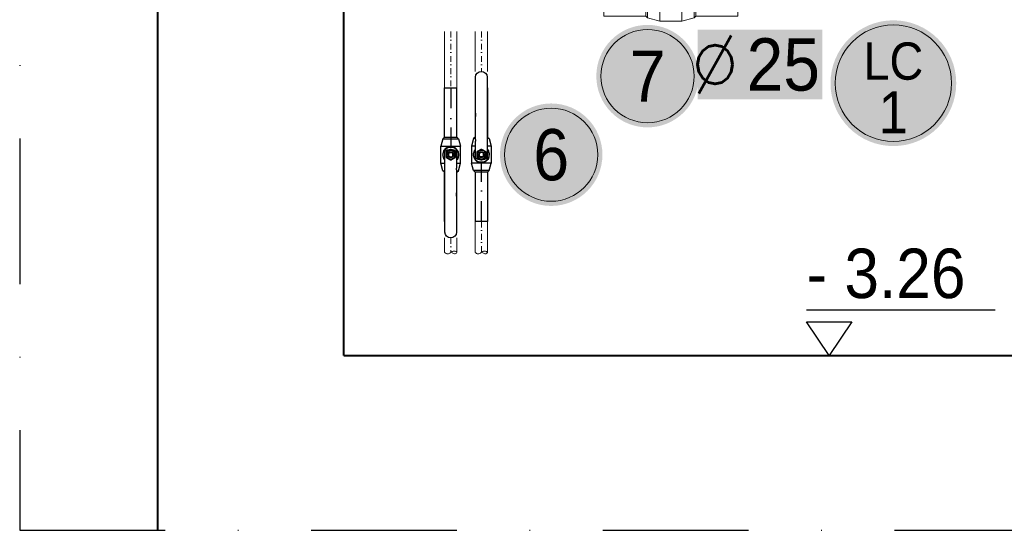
# Model space of a CAD drawing. Header units: millimetres. Extents: x -368 to 1732, y 3428 to 4913.
# Tile 28 of 80: x 973 to 1142, y 4257 to 4345. Entities that reach past the tile are written whole.
import ezdxf
from ezdxf.enums import TextEntityAlignment as Align

# ---------------------------------------------------------------- set-up
doc = ezdxf.new("R2010")
doc.units = ezdxf.units.MM
for name, pattern in [('ACAD_ISO08W100', [36, 24, -3, 6, -3]), ('CONTINOUS', [0]), ('DASHDOT2', [0.5, 0.25, -0.125, 0, -0.125]), ('DOT___DASHED', [0.670378, 0.352778, -0.176389, 0.0001, -0.141111])]:
    doc.linetypes.add(name, pattern=pattern)
doc.layers.add('-- Budynek', color=7, linetype='Continuous')
doc.layers.add('-- rury', color=11, linetype='Continuous')
for name, color, linetype, lineweight in [('-- CO_opis', 11, 'Continuous', 0), ('-- CO_p', 51, 'Continuous', 9), ('-- CO_rury', 11, 'Continuous', 9), ('_NOŚNE', 73, 'Continuous', 40)]:
    doc.layers.add(name, color=color, linetype=linetype, lineweight=lineweight)
doc.styles.add('A', font='arial.ttf', dxfattribs={"width": 0.9})
doc.styles.add('INSTADT', font='arial.ttf', dxfattribs={"width": 0.9})
doc.styles.add('R', font='romans.shx')

# ---------------------------------------------------------------- blocks, each defined once
blk = doc.blocks.new('-- WKC1c_25')
at = {"color": 11, "linetype": 'Continuous'}
for p, q in [((2617, 5617), (6566, 9566)), ((6849, 9283), (2900, 5334)), ((7131, 9800), (13300, 9800)), ((13300, 9400), (7131, 9400)), ((13300, 9800), (14300, 9800)), ((14300, 9400), (13300, 9400)), ((14300, 9800), (14300, 9400)), ((-597, 5500), (-900, 5500)), ((-900, 5500), (-900, 5100)), ((-900, 5100), (-597, 5100)), ((-597, 5500), (-597, 5100)), ((-597, 5500), (2334, 5500)), ((2334, 5100), (-597, 5100)), ((-1300, 4600), (1300, 4600)), ((-1300, 4600), (-1300, 2927)), ((1300, 4600), (1300, 2927))]:
    blk.add_line(p, q, dxfattribs=at)
at = {"color": 50, "linetype": 'Continuous'}
for p, q in [((-886, 5888), (-886, 5612)), ((-730, 5100), (-874, 5017)), ((-730, 6000), (-823, 5946)), ((-730, 5500), (-823, 5554)), ((730, 6000), (-730, 6000)), ((-670, 5888), (-670, 5612)), ((-400, 6400), (-500, 6300)), ((-390, 6300), (-500, 6300)), ((-500, 6000), (-500, 6300)), ((-400, 6400), (-250, 6400)), ((-390, 6000), (-390, 6300)), ((-250, 6400), (250, 6400)), ((216, 5888), (216, 5612)), ((250, 6400), (400, 6400)), ((500, 6300), (390, 6300)), ((390, 6300), (390, 6000)), ((400, 6400), (500, 6300)), ((500, 6000), (500, 6300)), ((730, 6000), (823, 5946)), ((730, 5500), (823, 5554)), ((730, 5100), (874, 5017)), ((886, 5888), (886, 5612)), ((-918, 4988), (-918, 4712)), ((-730, 4600), (-874, 4683)), ((-547, 4988), (-547, 4712)), ((371, 4988), (371, 4712)), ((730, 4600), (874, 4683)), ((918, 4988), (918, 4712)), ((-4000, -1986), (-4000, 1986)), ((-1895, -2550), (-1895, 2550)), ((1895, -2550), (1895, 2550)), ((4000, -1986), (4000, 1986)), ((-11500, -1685), (-11500, 1685)), ((-4301, -1685), (-4301, 1685)), ((4301, -1685), (4301, 1685)), ((11500, -1685), (11500, 1685))]:
    blk.add_line(p, q, dxfattribs=at)
at = {"linetype": 'Continuous'}
for p, q in [((-4301, 1685), (-4000, 1986)), ((-4000, 1986), (-1895, 2550)), ((-1895, 2550), (-1685, 2550)), ((-1684, 2550), (-1300, 2927)), ((1300, 2927), (1684, 2550)), ((1684, 2550), (1895, 2550)), ((4000, 1986), (1895, 2550)), ((4301, 1685), (4000, 1986)), ((-11500, 1685), (-4301, 1685)), ((4301, 1685), (11500, 1685)), ((-11500, -1685), (-4301, -1685)), ((-4301, -1685), (-4000, -1986)), ((4301, -1685), (4000, -1986)), ((4301, -1685), (11500, -1685)), ((-4000, -1986), (-1895, -2550)), ((-1895, -2550), (1895, -2550)), ((4000, -1986), (1895, -2550))]:
    blk.add_line(p, q, dxfattribs=at)
at = {"color": 50, "linetype": 'DOT___DASHED', "ltscale": 10}
blk.add_line((-11500, 0), (11500, 0), dxfattribs=at)
at = {"color": 11, "linetype": 'Continuous'}
for centre, radius, start, end in [((7131, 9000), 800, 90, 135), ((7131, 9000), 400, 90, 135), ((2334, 5900), 400, 270, 315), ((2334, 5900), 800, 270, 315)]:
    blk.add_arc(centre, radius, start, end, dxfattribs=at)
at = {"color": 50, "linetype": 'Continuous'}
for points, weights in [([(-670, 5888), (-778, 6021), (-886, 5888)], [1, 1.15470053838, 1]), ([(-886, 5612), (-778, 5479), (-670, 5612)], [1, 1.15470053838, 1]), ([(216, 5888), (-227, 6021), (-670, 5888)], [1, 1.15470053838, 1]), ([(-670, 5612), (-227, 5479), (216, 5612)], [1, 1.15470053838, 1]), ([(-390, 6300), (-312, 6361), (-250, 6400)], [1, 1.01243520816, 1]), ([(886, 5888), (551, 6021), (216, 5888)], [1, 1.15470053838, 1]), ([(216, 5612), (551, 5479), (886, 5612)], [1, 1.15470053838, 1]), ([(250, 6400), (312, 6361), (390, 6300)], [1, 1.01243520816, 1]), ([(823, 5946), (852, 5929), (886, 5888)], [1.06226036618, 1.04318584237, 1]), ([(886, 5612), (852, 5571), (823, 5554)], [1, 1.04318584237, 1.06226036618]), ([(-547, 4988), (-733, 5121), (-918, 4988)], [1, 1.15470053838, 1]), ([(-918, 4712), (-733, 4579), (-547, 4712)], [1, 1.15470053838, 1]), ([(371, 4988), (-88, 5121), (-547, 4988)], [1, 1.15470053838, 1]), ([(-547, 4712), (-88, 4579), (371, 4712)], [1, 1.15470053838, 1]), ([(918, 4988), (645, 5121), (371, 4988)], [1, 1.15470053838, 1]), ([(371, 4712), (645, 4579), (918, 4712)], [1, 1.15470053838, 1]), ([(874, 5017), (895, 5005), (918, 4988)], [1.02999118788, 1.01682558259, 1]), ([(918, 4712), (895, 4695), (874, 4683)], [1, 1.01682558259, 1.02999118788])]:
    blk.add_rational_spline(points, weights, degree=2, dxfattribs=at)
for points, knots in [([(-1685, 2550), (-1685, 2550), (-1670, 2542), (-1642, 2528), (-1584, 2500), (-1469, 2444), (-1314, 2379), (-1158, 2313), (-962, 2239), (-737, 2182), (-588, 2143), (-425, 2113), (-256, 2097), (-88, 2081), (88, 2081), (256, 2097), (425, 2112), (588, 2143), (737, 2182), (887, 2220), (1024, 2266), (1145, 2311), (1387, 2402), (1565, 2490), (1641, 2528), (1670, 2542), (1684, 2550), (1684, 2550)], [0.25004377, 0.25004377, 0.25004377, 0.25004377, 0.28571418, 0.28571418, 0.28571418, 0.35714276, 0.35714276, 0.35714276, 0.42857134, 0.42857134, 0.42857134, 0.4761904, 0.4761904, 0.4761904, 0.52380945, 0.52380945, 0.52380945, 0.57142851, 0.57142851, 0.57142851, 0.61904756, 0.61904756, 0.61904756, 0.71428567, 0.71428567, 0.71428567, 0.75001306, 0.75001306, 0.75001306, 0.75001306]), ([(1300, 2927), (1300, 2927), (1288, 2919), (1266, 2903), (1206, 2859), (1070, 2758), (883, 2654), (790, 2602), (684, 2549), (569, 2505), (453, 2461), (328, 2425), (198, 2407), (68, 2389), (-68, 2389), (-198, 2407), (-328, 2425), (-453, 2461), (-569, 2505), (-742, 2571), (-893, 2656), (-1013, 2731), (-1133, 2805), (-1221, 2870), (-1266, 2903), (-1288, 2919), (-1300, 2927), (-1300, 2927)], [0.25002398, 0.25002398, 0.25002398, 0.25002398, 0.28571433, 0.28571433, 0.28571433, 0.38095244, 0.38095244, 0.38095244, 0.42857149, 0.42857149, 0.42857149, 0.47619055, 0.47619055, 0.47619055, 0.5238096, 0.5238096, 0.5238096, 0.57142866, 0.57142866, 0.57142866, 0.64285724, 0.64285724, 0.64285724, 0.71428582, 0.71428582, 0.71428582, 0.74995551, 0.74995551, 0.74995551, 0.74995551])]:
    blk.add_open_spline(points, degree=3, knots=knots, dxfattribs=at)
blk = doc.blocks.new('*U794')
at = {"linetype": 'Continuous', "lineweight": 0, "xscale": 0.001, "yscale": 0.001, "zscale": 0.001}
blk.add_blockref('-- WKC1c_25', (23.89, -15.85), dxfattribs=at)
blk = doc.blocks.new('-- RZĘDNA')
at = {"color": 50}
blk.add_line((-7.78, 15.71), (57.02, 15.71), dxfattribs=at)
at = {"color": 11}
blk.add_lwpolyline([(-7.78, 11.66), (7.78, 11.66), (0, 0)], close=True, dxfattribs=at)
at = {"color": 11, "style": 'INSTADT', "width": 0.9}
blk.add_attdef('POZIOM', (-7.78, 19.76), '', height=17, rotation=360, dxfattribs=at)
blk = doc.blocks.new('-- OPIS_REGUL')
h = blk.add_hatch(color=251)
edge = h.paths.add_edge_path()
edge.add_arc((0, 0), 27, 0, 360)
at = {"color": 50}
blk.add_circle((0, 0), 25, dxfattribs=at)
at = {"style": 'A', "width": 0.9, "flags": 12}
for tag, height, p in [('PION', 16, (0, 9.5)), ('NR', 18, (-0.05, -12.5))]:
    blk.add_attdef(tag, text='', height=height, dxfattribs=at).set_placement(p, align=Align.MIDDLE_CENTER)
blk = doc.blocks.new('-- fi_średnica_k')
blk.add_hatch(color=251).paths.add_polyline_path([(21.4, 32), (-21.4, 32), (-21.4, 8), (21.4, 8)])
at = {"insert": (-6.84, 20), "char_height": 20, "width": 56.2905, "attachment_point": 6, "style": 'R'}
blk.add_mtext('{\\C11;%%C}', dxfattribs=at)
at = {"color": 7, "style": 'A', "width": 0.9, "flags": 12}
blk.add_attdef('SR', text='', height=18, dxfattribs=at).set_placement((8.03, 20), align=Align.MIDDLE_CENTER)
blk = doc.blocks.new('-- WKC1c_15_rz')
at = {"color": 50, "linetype": 'Continuous'}
for p, q in [((0, 1.06), (0, -1.07)), ((8.48, 1.06), (8.48, -1.07)), ((8.75, 1.34), (8.75, -1.34)), ((10.05, 1.68), (10.05, -1.69)), ((11.75, 0.31), (11.25, 0.31)), ((12.95, 1.68), (12.95, 1)), ((14.12, 1), (13.83, 1)), ((14.25, 1.34), (14.25, 1)), ((14.52, 1.06), (14.52, 1)), ((23, 1.06), (23, 1)), ((11.25, -0.31), (11.75, -0.31)), ((12.95, -1), (12.95, -1.69)), ((14.25, -1), (14.25, -1.34)), ((14.52, -1), (14.52, -1.07)), ((23, -1), (23, -1.07))]:
    blk.add_line(p, q, dxfattribs=at)
at = {"color": 0, "linetype": 'Continuous'}
for p, q in [((8.48, 1.06), (0, 1.06)), ((8.48, 1.06), (8.75, 1.34)), ((8.75, 1.34), (10.05, 1.68)), ((12.95, 1.68), (10.05, 1.68)), ((14.25, 1.34), (12.95, 1.68)), ((14.52, 1.06), (14.25, 1.34)), ((23, 1.06), (14.52, 1.06)), ((8.48, -1.07), (0, -1.07)), ((8.48, -1.07), (8.75, -1.34)), ((8.75, -1.34), (10.05, -1.69)), ((12.95, -1.69), (10.05, -1.69)), ((14.25, -1.34), (12.95, -1.69)), ((14.52, -1.07), (14.25, -1.34)), ((23, -1.07), (14.52, -1.07))]:
    blk.add_line(p, q, dxfattribs=at)
at = {"color": 50, "linetype": 'DOT___DASHED', "ltscale": 10}
blk.add_line((0, 0), (10.05, 0), dxfattribs=at)
at = {"color": 11, "linetype": 'Continuous'}
for p, q in [((13.83, 1), (10.9, 1)), ((18.07, 1), (14.12, 1)), ((18.63, 1), (18.07, 1)), ((24.8, 1), (18.63, 1)), ((10.9, -1), (13.83, -1)), ((14.12, -1), (13.83, -1)), ((14.12, -1), (18.07, -1)), ((18.63, -1), (18.07, -1)), ((18.63, -1), (24.8, -1))]:
    blk.add_line(p, q, dxfattribs=at)
at = {"color": 50, "linetype": 'Continuous'}
blk.add_circle((11.5, 0), 0.73, dxfattribs=at)
for radius, start, end in [(1.3, 50.2849, 309.7151), (0.5, 141.3178, 218.6822), (0.4, 128.6248, 231.3752), (0.5, 38.6831, 141.3169), (0.419, 48.2605, 131.7395), (0.4, 308.6248, 51.3752), (0.5, 321.3178, 38.6822), (0.5, 218.6831, 321.3169), (0.419, 228.2605, 311.7395)]:
    blk.add_arc((11.5, 0), radius, start, end, dxfattribs=at)
at = {"color": 11, "linetype": 'Continuous'}
for centre, radius, start, end in [((12.4, 0), 1.8, 146.251, 178.6629), ((24.8, 0), 1, 270, 90), ((12.4, 0), 1.8, 181.3371, 213.749)]:
    blk.add_arc(centre, radius, start, end, dxfattribs=at)
at = {"color": 50, "linetype": 'Continuous'}
for points, knots in [([(12.45, 1), (12.36, 1.08), (12.25, 1.14), (12.14, 1.2), (12.07, 1.22), (12.01, 1.25), (11.94, 1.27), (11.8, 1.31), (11.65, 1.33), (11.5, 1.33), (11.42, 1.33), (11.35, 1.33), (11.27, 1.31), (11.13, 1.29), (10.99, 1.25), (10.86, 1.2), (10.61, 1.08), (10.41, 0.91), (10.26, 0.68), (10.19, 0.57), (10.13, 0.44), (10.09, 0.31), (10.07, 0.21), (10.05, 0.11), (10.05, 0), (10.05, -0.11), (10.07, -0.21), (10.09, -0.31), (10.15, -0.51), (10.25, -0.69), (10.38, -0.84), (10.51, -0.99), (10.68, -1.11), (10.86, -1.2), (10.96, -1.24), (11.06, -1.27), (11.16, -1.29), (11.27, -1.32), (11.39, -1.33), (11.5, -1.33)], [0.3843599, 0.3843599, 0.3843599, 0.3843599, 0.4285714, 0.4285714, 0.4285714, 0.4523809, 0.4523809, 0.4523809, 0.4999999, 0.4999999, 0.4999999, 0.5238095, 0.5238095, 0.5238095, 0.5714285, 0.5714285, 0.5714285, 0.6666666, 0.6666666, 0.6666666, 0.7142857, 0.7142857, 0.7142857, 0.75, 0.75, 0.75, 0.7857143, 0.7857143, 0.7857143, 0.8571428, 0.8571428, 0.8571428, 0.9285714, 0.9285714, 0.9285714, 0.9642857, 0.9642857, 0.9642857, 1, 1, 1, 1]), ([(11.5, -1.33), (11.61, -1.33), (11.73, -1.32), (11.84, -1.29), (11.94, -1.27), (12.04, -1.24), (12.14, -1.2), (12.25, -1.14), (12.36, -1.08), (12.45, -1)], [0, 0, 0, 0, 0.0357142, 0.0357142, 0.0357142, 0.0714285, 0.0714285, 0.0714285, 0.115655, 0.115655, 0.115655, 0.115655])]:
    blk.add_open_spline(points, degree=3, knots=knots, dxfattribs=at)
for points, weights in [([(10.58, 0), (10.81, 0.4), (11.04, 0.8)], [1, 1.15470053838, 1]), ([(11.04, -0.8), (10.81, -0.4), (10.58, 0)], [1, 1.15470053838, 1]), ([(11.04, 0.8), (11.5, 0.8), (11.96, 0.8)], [1, 1.15470053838, 1]), ([(11.25, 0.31), (11.19, 0.31), (11.11, 0.31)], [1, 1.01243520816, 1]), ([(11.89, 0.31), (11.81, 0.31), (11.75, 0.31)], [1, 1.01243520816, 1]), ([(11.96, 0.8), (12.19, 0.4), (12.42, 0)], [1, 1.15470053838, 1]), ([(12.42, 0), (12.19, -0.4), (11.96, -0.8)], [1, 1.15470053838, 1]), ([(11.96, -0.8), (11.5, -0.8), (11.04, -0.8)], [1, 1.15470053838, 1]), ([(11.11, -0.31), (11.19, -0.31), (11.25, -0.31)], [1, 1.01243520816, 1]), ([(11.75, -0.31), (11.81, -0.31), (11.89, -0.31)], [1, 1.01243520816, 1])]:
    blk.add_rational_spline(points, weights, degree=2, dxfattribs=at)
blk = doc.blocks.new('*U301')
at = {"linetype": 'Continuous', "lineweight": 0}
blk.add_blockref('-- WKC1c_15_rz', (-41.43, -85.85), dxfattribs=at)
blk = doc.blocks.new('*U901')
at = {"color": 0, "ltscale": 10}
for p, q in [((2116.4, 10.7), (2169.4, 10.7)), ((2116.4, -10.7), (2169.4, -10.7))]:
    blk.add_line(p, q, dxfattribs=at)
at = {"color": 50, "linetype": 'DASHDOT2', "ltscale": 40}
blk.add_line((2116.4, 0), (2169.4, 0), dxfattribs=at)
blk = doc.blocks.new('- KOŃĆÓWKA')
at = {"color": 50}
blk.add_spline([(0, 0), (1.05, 2.37), (0, 5), (-1.05, 7.63), (0, 10), (0.96, 8.59), (0.33, 6.21)], degree=3, dxfattribs=at)
blk = doc.blocks.new('-- NR_22')
h = blk.add_hatch(color=251)
edge = h.paths.add_edge_path()
edge.add_arc((0, 30), 22, 0, 360)
at = {"color": 50}
blk.add_circle((0, 30), 20, dxfattribs=at)
at = {"style": 'A', "width": 0.9, "flags": 12}
blk.add_attdef('22', text='', height=22, dxfattribs=at).set_placement((0, 30, 0.11), align=Align.MIDDLE_CENTER)
blk = doc.blocks.new('*U814')
at = {"color": 0, "ltscale": 10}
for p, q in [((1809, 10.7), (1905.5, 10.7)), ((1809, -10.7), (1905.5, -10.7))]:
    blk.add_line(p, q, dxfattribs=at)
at = {"color": 50, "linetype": 'DASHDOT2', "ltscale": 40}
blk.add_line((1809, 0), (1905.5, 0), dxfattribs=at)
blk = doc.blocks.new('*U900')
at = {"color": 0, "ltscale": 10}
for p, q in [((1809, 10.7), (1877.5, 10.7)), ((1809, -10.7), (1877.5, -10.7))]:
    blk.add_line(p, q, dxfattribs=at)
at = {"color": 50, "linetype": 'DASHDOT2', "ltscale": 40}
blk.add_line((1809, 0), (1877.5, 0), dxfattribs=at)
blk = doc.blocks.new('*U826')
at = {"color": 0, "ltscale": 10}
for p, q in [((2144.4, 10.7), (2169.4, 10.7)), ((2144.4, -10.7), (2169.4, -10.7))]:
    blk.add_line(p, q, dxfattribs=at)
at = {"color": 50, "linetype": 'DASHDOT2', "ltscale": 40}
blk.add_line((2144.4, 0), (2169.4, 0), dxfattribs=at)

msp = doc.modelspace()

# ---------------------------------------------------------------- linework, layer by layer
at = {"layer": '-- Budynek', "color": 50, "linetype": 'DASHDOT2', "ltscale": 100}
msp.add_lwpolyline([(972.53, 4675.32), (972.53, 4257.32), (1391.89, 4257.32), (1391.89, 4675.32), (972.53, 4675.32)], dxfattribs=at)
at = {"layer": '_NOŚNE'}
for p, q in [((1028.24, 4287.32), (1028.24, 4579.98)), ((996.24, 4257.32), (996.24, 4578.26)), ((1028.24, 4287.32), (1304.67, 4287.32))]:
    msp.add_line(p, q, dxfattribs=at)

# ---------------------------------------------------------------- block references
at = {"layer": '-- Budynek'}
ref = msp.add_blockref('-- RZĘDNA', (1111.57, 4287.32), dxfattribs=dict(at, xscale=0.5, yscale=0.5, zscale=0.001))
ref.add_attrib('POZIOM', '- 3.26', (1107.68, 4297.2), dxfattribs={"layer": '0', "color": 11, "height": 8.5, "rotation": 360, "style": 'INSTADT', "oblique": 360, "width": 0.9})
at = {"layer": '-- CO_opis'}
ref = msp.add_blockref('-- NR_22', (1080.39, 4323.32), dxfattribs=dict(at, xscale=-0.4, yscale=0.4, zscale=0.001))
ref.add_attrib('22', '7', dxfattribs={"layer": '0', "height": 8.8, "style": 'A', "width": 0.9}).set_placement((1080.39, 4335.32), align=Align.MIDDLE_CENTER)
at = {"layer": '-- CO_opis', "linetype": 'CONTINOUS'}
ref = msp.add_blockref('-- OPIS_REGUL', (1122.62, 4334.11), dxfattribs=dict(at, xscale=-0.4, yscale=0.4, zscale=0.001))
ref.add_attrib('PION', 'LC', dxfattribs={"layer": '0', "height": 6.4, "style": 'A', "width": 0.9}).set_placement((1122.62, 4337.91, 0), align=Align.MIDDLE_CENTER)
ref.add_attrib('NR', '1', dxfattribs={"layer": '0', "height": 7.2, "style": 'A', "width": 0.9}).set_placement((1122.62, 4329.11, 0), align=Align.MIDDLE_CENTER)
at = {"layer": '-- CO_opis', "lineweight": 0}
ref = msp.add_blockref('-- fi_średnica_k', (1099.69, 4327.32), dxfattribs=dict(at, xscale=0.5, yscale=0.5))
ref.add_attrib('SR', '25', dxfattribs={"layer": '0', "color": 7, "height": 9, "style": 'A', "width": 0.9}).set_placement((1103.71, 4337.33), align=Align.MIDDLE_CENTER)
at = {"layer": '-- CO_opis'}
ref = msp.add_blockref('-- NR_22', (1063.84, 4309.83), dxfattribs=dict(at, xscale=-0.4, yscale=0.4, zscale=0.001))
ref.add_attrib('22', '6', dxfattribs={"layer": '0', "height": 8.8, "style": 'A', "width": 0.9}).set_placement((1063.84, 4321.83), align=Align.MIDDLE_CENTER)
at = {"layer": '-- CO_p', "linetype": 'ACAD_ISO08W100', "ltscale": 20, "xscale": -1}
msp.add_blockref('*U794', (1108.28, 4363.17), dxfattribs=at)
at = {"layer": '-- CO_rury', "color": 11, "linetype": 'ACAD_ISO08W100', "ltscale": 20, "yscale": 0.1, "zscale": 0.1}
for name, p, xscale, rotation in [('*U814', (1046.58, 4523.88), -0.1, 90), ('*U900', (1051.84, 4523.88), -0.1, 90), ('*U901', (1051.84, 4521.97), 0.1, 270), ('*U826', (1046.58, 4521.97), 0.1, 270)]:
    msp.add_blockref(name, p, dxfattribs=dict(at, xscale=xscale, rotation=rotation))
at = {"layer": '-- CO_rury', "linetype": 'ACAD_ISO08W100', "ltscale": 20, "xscale": 0.2130971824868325, "yscale": 0.2130971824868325, "zscale": 0.193724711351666, "rotation": 270.0000683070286}
for p in [(1045.52, 4305.03), (1050.77, 4305.03)]:
    msp.add_blockref('- KOŃĆÓWKA', p, dxfattribs=at)
at = {"layer": '-- rury', "linetype": 'ACAD_ISO08W100', "ltscale": 20, "xscale": -1}
for p, rotation in [((1137.69, 4351.77), 270), ((960.73, 4291.9), 90)]:
    msp.add_blockref('*U301', p, dxfattribs=dict(at, rotation=rotation))

doc.saveas('drawing.dxf')
